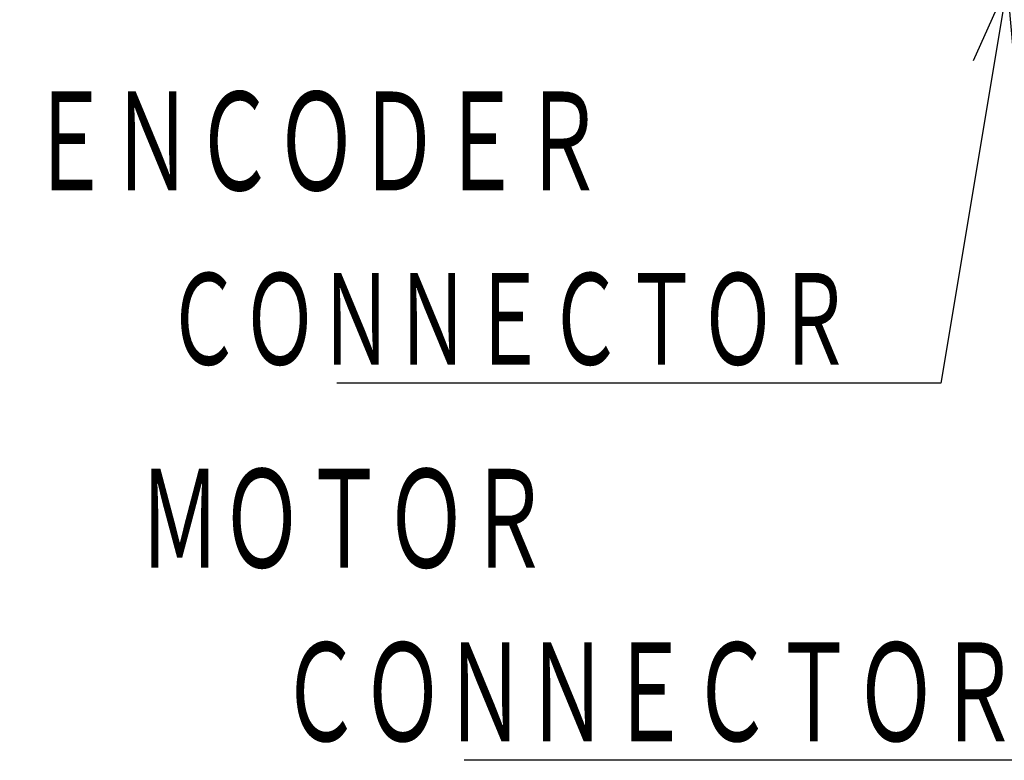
# Model space of a CAD drawing. Header units: millimetres. Extents: x 0 to 1071, y 0 to 742.
# Tile 75 of 130: x 288 to 362, y 409 to 465. Entities that reach past the tile are written whole.
import ezdxf

# ---------------------------------------------------------------- set-up
doc = ezdxf.new("R2010")
doc.units = ezdxf.units.MM
doc.header["$LTSCALE"] = 0.454724
doc.layers.add('NoLayerName_001', color=7, linetype='Continuous')
doc.styles.get("Standard").update_dxf_attribs({"font": 'txt', "bigfont": 'extfont2'})
doc.dimstyles.get("Standard").update_dxf_attribs({"dimtxt": 2.5, "dimasz": 2.5, "dimexe": 1, "dimexo": 1, "dimtad": 1, "dimdec": 3, "dimzin": 0, "dimdsep": 46, "dimtxsty": 'Standard', "dimcen": 2.5, "dimadec": 3, "dimazin": 0, "dimtfac": 0.75, "dimtdec": 3, "dimtmove": 0, "dimatfit": 3, "dimfxl": 1, "dimarcsym": 0})

msp = doc.modelspace()

# ---------------------------------------------------------------- texts
at = {"layer": 'NoLayerName_001', "color": 3, "lineweight": 13, "char_height": 8.39999962, "attachment_point": 7}
for s, insert in [('\\A1;\\W0.6667;ＥＮＣＯＤＥＲ', (288.63417, 451.00065)), ('\\A1;\\W0.6667;ＭＯＴＯＲ', (296.869367, 422.745108))]:
    msp.add_mtext(s, dxfattribs=dict(at, insert=insert))
at = {"layer": 'NoLayerName_001', "color": 3, "linetype": 'Continuous', "lineweight": 13, "attachment_point": 9, "line_spacing_factor": 0.6}
for insert, char_height in [((350.359165, 438.000649), 7.8), ((362.869363, 409.745107), 8.4)]:
    msp.add_mtext('\\A1;\\W0.6667;ＣＯＮＮＥＣＴＯＲ', dxfattribs=dict(at, insert=insert, char_height=char_height))

# ---------------------------------------------------------------- leaders
at = {"layer": 'NoLayerName_001', "color": 3, "linetype": 'Continuous', "lineweight": 13, "annotation_type": 0, "has_hookline": 1, "hookline_direction": 1}
for points, override, text_width in [([(361.961072, 467.189453), (356.984165, 437.375649), (350.984165, 437.375649)], {"dimtxt": 7.8, "dimasz": 6, "dimldrblk": 'OPEN30'}, 38.630503), ([(395.011134, 445.288453), (369.494363, 409.120107), (363.494363, 409.120107)], {"dimtxt": 8.4, "dimasz": 6, "dimldrblk": 'OPEN30'}, 41.60208)]:
    msp.add_leader(points, dimstyle='Standard', override=override, dxfattribs=dict(at, text_width=text_width))

doc.saveas('drawing.dxf')
